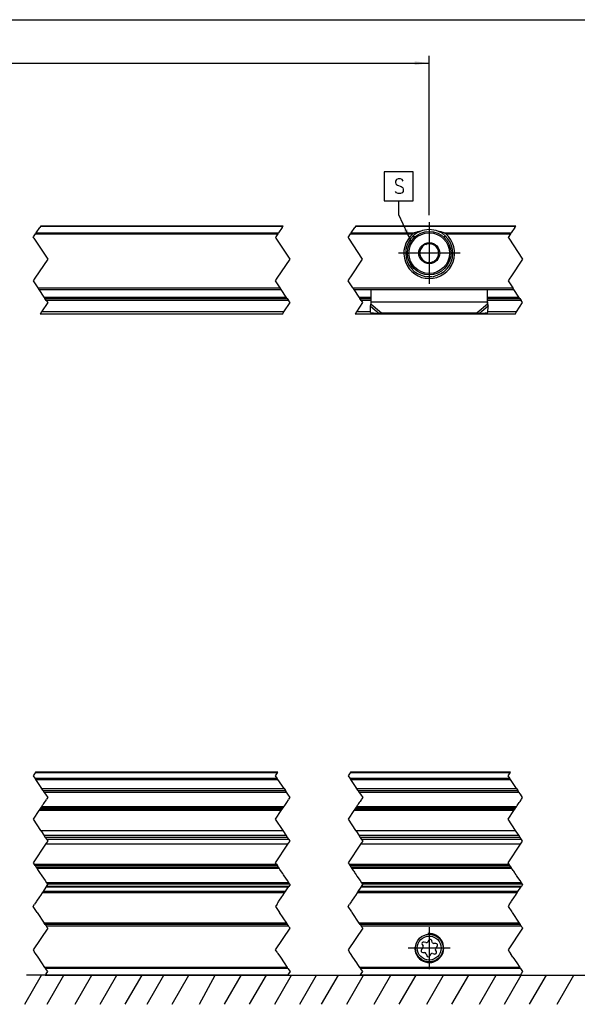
# Model space of a CAD drawing. Header units: millimetres. Extents: x -418 to 1850, y -684 to 1025.
# Tile 23 of 59: x 193 to 270, y 141 to 276. Entities that reach past the tile are written whole.
import ezdxf

# ---------------------------------------------------------------- set-up
doc = ezdxf.new("R2010")
doc.units = ezdxf.units.MM
doc.linetypes.add('DOT_CENTER', pattern=[14, 12, -1, 0, -1])
doc.layers.add('1', color=7, linetype='Continuous')
doc.styles.add('CONVERTER_12', font='txt.shx', dxfattribs={"width": 0.9})
doc.dimstyles.new('ME10_DIM_42', dxfattribs={"dimtxt": 2, "dimasz": 2, "dimexe": 1, "dimexo": 1, "dimgap": 1, "dimtad": 1, "dimdsep": 46, "dimtxsty": 'CONVERTER_12', "dimsah": 1, "dimcen": 0.09, "dimclrd": 2, "dimclre": 2, "dimclrt": 2, "dimadec": 0, "dimazin": 0, "dimtfac": 1, "dimtdec": 4, "dimtix": 1, "dimtmove": 0, "dimatfit": 3, "dimfxl": 1, "dimtolj": 1, "dimtzin": 0, "dimarcsym": 0})
doc.dimstyles.new('ME10_DIM_43', dxfattribs={"dimtxt": 2, "dimasz": 2, "dimexe": 1, "dimexo": 1, "dimgap": 1, "dimtad": 1, "dimdsep": 46, "dimtxsty": 'CONVERTER_12', "dimsah": 1, "dimcen": 0.09, "dimclrd": 2, "dimclre": 2, "dimclrt": 2, "dimadec": 0, "dimazin": 0, "dimtfac": 1, "dimtdec": 4, "dimtix": 1, "dimtmove": 0, "dimatfit": 3, "dimfxl": 1, "dimtolj": 1, "dimtzin": 0, "dimarcsym": 0})
doc.dimstyles.get("Standard").update_dxf_attribs({"dimtxt": 0.18, "dimasz": 0.18, "dimexe": 0.18, "dimexo": 0.0625, "dimgap": 0.09, "dimtad": 0, "dimtih": 1, "dimtoh": 1, "dimdec": 4, "dimzin": 0, "dimdsep": 46, "dimtxsty": 'Standard', "dimcen": 0.09, "dimadec": 0, "dimazin": 0, "dimtfac": 1, "dimtdec": 4, "dimtofl": 0, "dimtmove": 0, "dimatfit": 3, "dimfxl": 1, "dimtolj": 1, "dimtzin": 0, "dimarcsym": 0})

# ---------------------------------------------------------------- blocks, each defined once
blk = doc.blocks.new('REGLA_SV2-1140__7', base_point=(-299.89, 154.79))
at = {"color": 2, "linetype": 'DOT_CENTER'}
for p, q in [((195.32, 172.69), (195.05, 172.29)), ((195.38, 172.79), (195.32, 172.69)), ((228.44, 172.29), (228.7, 172.69)), ((228.7, 172.69), (228.77, 172.79)), ((238.7, 172.69), (238.44, 172.29)), ((238.77, 172.79), (238.7, 172.69)), ((260.47, 172.29), (260.74, 172.69)), ((260.74, 172.69), (260.81, 172.79)), ((195.05, 172.29), (195.26, 171.97)), ((195.26, 171.97), (195.39, 171.78)), ((195.39, 171.78), (196.22, 170.53)), ((228.65, 171.97), (228.44, 172.29)), ((228.77, 171.78), (228.65, 171.97)), ((229.61, 170.53), (228.77, 171.78)), ((238.44, 172.29), (238.65, 171.97)), ((238.65, 171.97), (238.77, 171.78)), ((238.77, 171.78), (239.61, 170.53)), ((260.69, 171.97), (260.47, 172.29)), ((260.81, 171.78), (260.69, 171.97)), ((261.64, 170.53), (260.81, 171.78)), ((196.41, 170.24), (196.22, 170.53)), ((196.41, 170.24), (196.54, 170.04)), ((196.54, 170.04), (196.75, 169.74)), ((196.75, 169.74), (197.05, 169.29)), ((229.61, 170.53), (229.8, 170.24)), ((229.93, 170.04), (229.8, 170.24)), ((230.13, 169.74), (229.93, 170.04)), ((230.44, 169.29), (230.13, 169.74)), ((239.8, 170.24), (239.61, 170.53)), ((239.8, 170.24), (239.93, 170.04)), ((239.93, 170.04), (240.13, 169.74)), ((240.13, 169.74), (240.44, 169.29)), ((261.64, 170.53), (261.83, 170.24)), ((261.97, 170.04), (261.83, 170.24)), ((262.17, 169.74), (261.97, 170.04)), ((262.47, 169.29), (262.17, 169.74)), ((196.41, 168.33), (196.31, 168.18)), ((196.49, 168.45), (196.41, 168.33)), ((196.58, 168.59), (196.49, 168.45)), ((196.83, 168.95), (196.58, 168.59)), ((196.83, 168.95), (196.88, 169.04)), ((197.05, 169.29), (196.88, 169.04)), ((229.7, 168.18), (229.8, 168.33)), ((229.8, 168.33), (229.88, 168.45)), ((229.88, 168.45), (229.97, 168.59)), ((229.97, 168.59), (230.21, 168.95)), ((230.27, 169.04), (230.21, 168.95)), ((230.27, 169.04), (230.44, 169.29)), ((239.8, 168.33), (239.7, 168.18)), ((239.88, 168.45), (239.8, 168.33)), ((239.97, 168.59), (239.88, 168.45)), ((240.09, 168.76), (239.97, 168.59)), ((240.21, 168.95), (240.09, 168.76)), ((240.29, 169.07), (240.21, 168.95)), ((240.44, 169.29), (240.29, 169.07)), ((261.73, 168.18), (261.83, 168.33)), ((261.83, 168.33), (261.91, 168.45)), ((261.91, 168.45), (262.01, 168.59)), ((262.01, 168.59), (262.12, 168.76)), ((262.12, 168.76), (262.25, 168.95)), ((262.25, 168.95), (262.33, 169.07)), ((262.33, 169.07), (262.47, 169.29)), ((195.84, 167.48), (195.05, 166.29)), ((195.97, 167.67), (195.84, 167.48)), ((196.07, 167.82), (195.97, 167.67)), ((196.12, 167.89), (196.07, 167.82)), ((196.2, 168.02), (196.12, 167.89)), ((196.31, 168.18), (196.2, 168.02)), ((228.44, 166.29), (229.23, 167.48)), ((229.23, 167.48), (229.36, 167.67)), ((229.36, 167.67), (229.46, 167.82)), ((229.46, 167.82), (229.51, 167.89)), ((229.51, 167.89), (229.59, 168.02)), ((229.59, 168.02), (229.7, 168.18)), ((239.23, 167.48), (238.44, 166.29)), ((239.36, 167.67), (239.23, 167.48)), ((239.46, 167.82), (239.36, 167.67)), ((239.51, 167.89), (239.46, 167.82)), ((239.59, 168.02), (239.51, 167.89)), ((239.7, 168.18), (239.59, 168.02)), ((260.47, 166.29), (261.27, 167.48)), ((261.27, 167.48), (261.4, 167.67)), ((261.4, 167.67), (261.49, 167.82)), ((261.49, 167.82), (261.54, 167.89)), ((261.54, 167.89), (261.63, 168.02)), ((261.63, 168.02), (261.73, 168.18)), ((195.05, 166.29), (196.08, 164.74)), ((229.47, 164.74), (228.44, 166.29)), ((238.44, 166.29), (239.47, 164.74)), ((261.51, 164.74), (260.47, 166.29)), ((196.08, 164.74), (196.18, 164.59)), ((196.18, 164.59), (196.52, 164.08)), ((229.57, 164.59), (229.47, 164.74)), ((229.91, 164.08), (229.57, 164.59)), ((239.47, 164.74), (239.57, 164.59)), ((239.57, 164.59), (239.91, 164.08)), ((261.6, 164.59), (261.51, 164.74)), ((261.95, 164.08), (261.6, 164.59)), ((196.52, 164.08), (196.72, 163.79)), ((196.72, 163.79), (196.91, 163.5)), ((196.85, 162.99), (196.75, 162.84)), ((197.05, 163.29), (196.85, 162.99)), ((196.91, 163.5), (197.05, 163.29)), ((230.1, 163.79), (229.91, 164.08)), ((230.29, 163.5), (230.1, 163.79)), ((230.14, 162.84), (230.23, 162.99)), ((230.23, 162.99), (230.44, 163.29)), ((230.44, 163.29), (230.29, 163.5)), ((239.91, 164.08), (240.1, 163.79)), ((240.1, 163.79), (240.29, 163.5)), ((240.23, 162.99), (240.14, 162.84)), ((240.44, 163.29), (240.23, 162.99)), ((240.29, 163.5), (240.44, 163.29)), ((262.14, 163.79), (261.95, 164.08)), ((262.33, 163.5), (262.14, 163.79)), ((262.17, 162.84), (262.27, 162.99)), ((262.27, 162.99), (262.47, 163.29)), ((262.47, 163.29), (262.33, 163.5)), ((196.75, 162.84), (195.05, 160.29)), ((228.44, 160.29), (230.14, 162.84)), ((240.14, 162.84), (238.44, 160.29)), ((260.47, 160.29), (262.17, 162.84)), ((195.05, 160.29), (195.18, 160.1)), ((228.56, 160.1), (228.44, 160.29)), ((238.44, 160.29), (238.56, 160.1)), ((260.6, 160.1), (260.47, 160.29)), ((195.31, 159.9), (195.18, 160.1)), ((195.31, 159.9), (195.4, 159.75)), ((195.4, 159.75), (195.45, 159.68)), ((195.45, 159.68), (195.54, 159.55)), ((195.54, 159.55), (195.65, 159.39)), ((195.65, 159.39), (195.74, 159.24)), ((195.74, 159.24), (196.03, 158.81)), ((196.03, 158.81), (196.16, 158.62)), ((228.56, 160.1), (228.69, 159.9)), ((228.79, 159.75), (228.69, 159.9)), ((228.84, 159.68), (228.79, 159.75)), ((228.92, 159.55), (228.84, 159.68)), ((229.03, 159.39), (228.92, 159.55)), ((229.13, 159.24), (229.03, 159.39)), ((229.42, 158.81), (229.13, 159.24)), ((229.55, 158.62), (229.42, 158.81)), ((238.56, 160.1), (238.69, 159.9)), ((238.69, 159.9), (238.79, 159.75)), ((238.79, 159.75), (238.84, 159.68)), ((238.84, 159.68), (238.92, 159.55)), ((238.92, 159.55), (239.03, 159.39)), ((239.03, 159.39), (239.13, 159.24)), ((239.13, 159.24), (239.21, 159.12)), ((239.21, 159.12), (239.3, 158.98)), ((239.3, 158.98), (239.37, 158.88)), ((239.37, 158.88), (239.42, 158.81)), ((239.42, 158.81), (239.55, 158.62)), ((260.73, 159.9), (260.6, 160.1)), ((260.83, 159.75), (260.73, 159.9)), ((260.88, 159.68), (260.83, 159.75)), ((260.96, 159.55), (260.88, 159.68)), ((261.07, 159.39), (260.96, 159.55)), ((261.17, 159.24), (261.07, 159.39)), ((261.25, 159.12), (261.17, 159.24)), ((261.34, 158.98), (261.25, 159.12)), ((261.41, 158.88), (261.34, 158.98)), ((261.46, 158.81), (261.41, 158.88)), ((261.58, 158.62), (261.46, 158.81)), ((196.16, 158.62), (196.24, 158.5)), ((196.24, 158.5), (196.68, 157.84)), ((196.68, 157.84), (196.89, 157.53)), ((196.89, 157.53), (197.02, 157.33)), ((229.62, 158.5), (229.55, 158.62)), ((230.07, 157.84), (229.62, 158.5)), ((230.27, 157.53), (230.07, 157.84)), ((230.41, 157.33), (230.27, 157.53)), ((239.55, 158.62), (239.6, 158.54)), ((239.6, 158.54), (239.62, 158.5)), ((239.62, 158.5), (239.65, 158.47)), ((239.65, 158.47), (240.07, 157.84)), ((240.07, 157.84), (240.27, 157.53)), ((240.27, 157.53), (240.41, 157.33)), ((261.64, 158.54), (261.58, 158.62)), ((261.66, 158.5), (261.64, 158.54)), ((261.68, 158.47), (261.66, 158.5)), ((262.11, 157.84), (261.68, 158.47)), ((262.31, 157.53), (262.11, 157.84)), ((262.44, 157.33), (262.31, 157.53)), ((196.29, 156.14), (196.05, 155.79)), ((196.41, 156.32), (196.29, 156.14)), ((196.8, 156.91), (196.41, 156.32)), ((196.81, 156.93), (196.8, 156.91)), ((196.89, 157.04), (196.81, 156.93)), ((196.89, 157.04), (197.05, 157.29)), ((197.05, 157.29), (197.02, 157.33)), ((229.44, 155.79), (229.67, 156.14)), ((229.67, 156.14), (229.79, 156.32)), ((229.79, 156.32), (230.18, 156.91)), ((230.18, 156.91), (230.2, 156.93)), ((230.2, 156.93), (230.27, 157.04)), ((230.44, 157.29), (230.27, 157.04)), ((230.41, 157.33), (230.44, 157.29)), ((239.67, 156.14), (239.44, 155.79)), ((239.79, 156.32), (239.67, 156.14)), ((240.18, 156.91), (239.79, 156.32)), ((240.2, 156.93), (240.18, 156.91)), ((240.27, 157.04), (240.2, 156.93)), ((240.27, 157.04), (240.44, 157.29)), ((240.44, 157.29), (240.41, 157.33)), ((261.48, 155.79), (261.71, 156.14)), ((261.71, 156.14), (261.83, 156.32)), ((261.83, 156.32), (262.22, 156.91)), ((262.22, 156.91), (262.23, 156.93)), ((262.23, 156.93), (262.31, 157.04)), ((262.47, 157.29), (262.31, 157.04)), ((262.44, 157.33), (262.47, 157.29)), ((195.45, 154.89), (195.38, 154.79)), ((195.52, 154.99), (195.45, 154.89)), ((195.93, 155.61), (195.52, 154.99)), ((196.05, 155.79), (195.93, 155.61)), ((228.77, 154.79), (228.84, 154.89)), ((228.84, 154.89), (228.9, 154.99)), ((228.9, 154.99), (229.32, 155.61)), ((229.32, 155.61), (229.44, 155.79)), ((238.84, 154.89), (238.77, 154.79)), ((238.9, 154.99), (238.84, 154.89)), ((239.32, 155.61), (238.9, 154.99)), ((239.44, 155.79), (239.32, 155.61)), ((260.81, 154.79), (260.87, 154.89)), ((260.87, 154.89), (260.94, 154.99)), ((260.94, 154.99), (261.35, 155.61)), ((261.35, 155.61), (261.48, 155.79))]:
    blk.add_line(p, q, dxfattribs=at)
at = {"color": 3, "linetype": 'Continuous'}
for p, q in [((228.7, 172.69), (195.32, 172.69)), ((260.74, 172.69), (238.7, 172.69)), ((195.26, 171.97), (228.65, 171.97)), ((195.39, 171.78), (228.77, 171.78)), ((238.65, 171.97), (260.69, 171.97)), ((238.77, 171.78), (260.81, 171.78)), ((196.22, 170.53), (229.61, 170.53)), ((196.54, 170.04), (229.93, 170.04)), ((239.61, 170.53), (261.64, 170.53)), ((239.93, 170.04), (261.97, 170.04)), ((229.23, 167.48), (195.84, 167.48)), ((195.97, 167.67), (229.36, 167.67)), ((229.59, 168.02), (196.2, 168.02)), ((261.27, 167.48), (239.23, 167.48)), ((239.36, 167.67), (261.4, 167.67)), ((261.63, 168.02), (239.59, 168.02)), ((195.18, 160.1), (228.56, 160.1)), ((228.69, 159.9), (195.31, 159.9)), ((195.54, 159.55), (228.92, 159.55)), ((238.56, 160.1), (260.6, 160.1)), ((260.73, 159.9), (238.69, 159.9)), ((238.92, 159.55), (260.96, 159.55)), ((230.27, 157.53), (196.89, 157.53)), ((262.31, 157.53), (240.27, 157.53)), ((230.27, 157.04), (196.89, 157.04)), ((262.31, 157.04), (240.27, 157.04))]:
    blk.add_line(p, q, dxfattribs=at)
at = {"color": 7, "linetype": 'Continuous'}
for p, q in [((228.77, 172.79), (195.38, 172.79)), ((260.81, 172.79), (238.77, 172.79)), ((196.41, 170.24), (229.8, 170.24)), ((239.8, 170.24), (261.83, 170.24)), ((229.46, 167.82), (196.07, 167.82)), ((261.49, 167.82), (239.46, 167.82)), ((196.08, 164.74), (229.47, 164.74)), ((239.47, 164.74), (261.51, 164.74)), ((196.52, 164.08), (229.91, 164.08)), ((230.1, 163.79), (196.72, 163.79)), ((230.29, 163.5), (196.91, 163.5)), ((239.91, 164.08), (261.95, 164.08)), ((262.14, 163.79), (240.1, 163.79)), ((262.33, 163.5), (240.29, 163.5)), ((230.14, 162.84), (196.75, 162.84)), ((262.17, 162.84), (240.14, 162.84)), ((195.4, 159.75), (228.79, 159.75)), ((238.79, 159.75), (260.83, 159.75)), ((230.41, 157.33), (197.02, 157.33)), ((262.44, 157.33), (240.41, 157.33))]:
    blk.add_line(p, q, dxfattribs=at)
blk = doc.blocks.new('SOPORTE_SV2__8', base_point=(-302.89, 144.79))
at = {"color": 2, "linetype": 'DOT_CENTER'}
for p, q in [((196.29, 156.14), (196.05, 155.79)), ((196.41, 156.32), (196.29, 156.14)), ((196.8, 156.91), (196.41, 156.32)), ((196.81, 156.93), (196.8, 156.91)), ((229.44, 155.79), (229.67, 156.14)), ((229.67, 156.14), (229.79, 156.32)), ((229.79, 156.32), (230.18, 156.91)), ((230.18, 156.91), (230.2, 156.93)), ((239.67, 156.14), (239.44, 155.79)), ((239.79, 156.32), (239.67, 156.14)), ((240.18, 156.91), (239.79, 156.32)), ((240.2, 156.93), (240.18, 156.91)), ((261.48, 155.79), (261.71, 156.14)), ((261.71, 156.14), (261.83, 156.32)), ((261.83, 156.32), (262.22, 156.91)), ((262.22, 156.91), (262.23, 156.93)), ((195.38, 154.79), (195.25, 154.59)), ((195.45, 154.89), (195.38, 154.79)), ((195.52, 154.99), (195.45, 154.89)), ((195.93, 155.61), (195.52, 154.99)), ((196.05, 155.79), (195.93, 155.61)), ((228.64, 154.59), (228.77, 154.79)), ((228.77, 154.79), (228.84, 154.89)), ((228.84, 154.89), (228.9, 154.99)), ((228.9, 154.99), (229.32, 155.61)), ((229.32, 155.61), (229.44, 155.79)), ((238.77, 154.79), (238.64, 154.59)), ((238.84, 154.89), (238.77, 154.79)), ((238.9, 154.99), (238.84, 154.89)), ((239.32, 155.61), (238.9, 154.99)), ((239.44, 155.79), (239.32, 155.61)), ((260.67, 154.59), (260.81, 154.79)), ((260.81, 154.79), (260.87, 154.89)), ((260.87, 154.89), (260.94, 154.99)), ((260.94, 154.99), (261.35, 155.61)), ((261.35, 155.61), (261.48, 155.79)), ((195.05, 154.29), (195.25, 154.59)), ((195.6, 153.46), (195.05, 154.29)), ((195.6, 153.46), (196.58, 151.99)), ((228.64, 154.59), (228.44, 154.29)), ((228.44, 154.29), (228.98, 153.46)), ((229.97, 151.99), (228.98, 153.46)), ((238.44, 154.29), (238.64, 154.59)), ((238.94, 153.54), (238.44, 154.29)), ((238.94, 153.54), (238.98, 153.46)), ((239.97, 151.99), (238.98, 153.46)), ((260.67, 154.59), (260.47, 154.29)), ((260.47, 154.29), (260.97, 153.54)), ((261.02, 153.46), (260.97, 153.54)), ((261.02, 153.46), (262.01, 151.99)), ((197.05, 151.29), (195.05, 148.29)), ((196.72, 151.79), (196.58, 151.99)), ((196.72, 151.79), (196.85, 151.59)), ((196.85, 151.59), (196.95, 151.44)), ((197.03, 151.31), (196.95, 151.44)), ((197.03, 151.31), (197.05, 151.29)), ((228.44, 148.29), (230.44, 151.29)), ((229.97, 151.99), (230.1, 151.79)), ((230.24, 151.59), (230.1, 151.79)), ((230.33, 151.44), (230.24, 151.59)), ((230.33, 151.44), (230.42, 151.31)), ((230.44, 151.29), (230.42, 151.31)), ((240.44, 151.29), (238.44, 148.29)), ((240.1, 151.79), (239.97, 151.99)), ((240.1, 151.79), (240.24, 151.59)), ((240.33, 151.44), (240.24, 151.59)), ((240.42, 151.31), (240.33, 151.44)), ((240.42, 151.31), (240.44, 151.29)), ((262.47, 151.29), (260.47, 148.29)), ((262.01, 151.99), (262.14, 151.79)), ((262.27, 151.59), (262.14, 151.79)), ((262.27, 151.59), (262.37, 151.44)), ((262.37, 151.44), (262.46, 151.31)), ((262.46, 151.31), (262.47, 151.29)), ((195.05, 148.29), (195.25, 147.99)), ((195.38, 147.79), (195.25, 147.99)), ((228.64, 147.99), (228.44, 148.29)), ((228.64, 147.99), (228.77, 147.79)), ((238.44, 148.29), (238.64, 147.99)), ((238.77, 147.79), (238.64, 147.99)), ((260.47, 148.29), (260.67, 147.99)), ((260.67, 147.99), (260.81, 147.79)), ((195.72, 147.29), (195.38, 147.79)), ((196.25, 146.49), (195.72, 147.29)), ((228.77, 147.79), (229.1, 147.29)), ((229.1, 147.29), (229.64, 146.49)), ((239.1, 147.29), (238.77, 147.79)), ((239.64, 146.49), (239.1, 147.29)), ((261.14, 147.29), (260.81, 147.79)), ((261.14, 147.29), (261.67, 146.49)), ((196.66, 145.87), (196.25, 146.49)), ((196.66, 145.87), (196.75, 145.73)), ((197.05, 145.29), (196.75, 145.73)), ((196.85, 144.99), (197.05, 145.29)), ((229.64, 146.49), (230.05, 145.87)), ((230.14, 145.73), (230.05, 145.87)), ((230.14, 145.73), (230.44, 145.29)), ((230.44, 145.29), (230.24, 144.99)), ((239.77, 146.29), (239.64, 146.49)), ((240.05, 145.87), (239.77, 146.29)), ((240.05, 145.87), (240.14, 145.73)), ((240.44, 145.29), (240.14, 145.73)), ((240.24, 144.99), (240.44, 145.29)), ((261.67, 146.49), (262.08, 145.87)), ((262.18, 145.73), (262.08, 145.87)), ((262.18, 145.73), (262.47, 145.29)), ((262.47, 145.29), (262.27, 144.99)), ((196.75, 144.85), (196.72, 144.79)), ((196.85, 144.99), (196.75, 144.85)), ((230.14, 144.85), (230.1, 144.79)), ((230.24, 144.99), (230.14, 144.85)), ((240.14, 144.85), (240.1, 144.79)), ((240.14, 144.85), (240.24, 144.99)), ((262.14, 144.79), (262.18, 144.85)), ((262.27, 144.99), (262.18, 144.85))]:
    blk.add_line(p, q, dxfattribs=at)
at = {"color": 3, "linetype": 'Continuous'}
for p, q in [((229.67, 156.14), (196.29, 156.14)), ((229.79, 156.32), (196.41, 156.32)), ((230.18, 156.91), (196.8, 156.91)), ((261.71, 156.14), (239.67, 156.14)), ((261.83, 156.32), (239.79, 156.32)), ((262.22, 156.91), (240.18, 156.91)), ((229.97, 151.99), (196.58, 151.99)), ((196.85, 151.59), (230.24, 151.59)), ((262.01, 151.99), (239.97, 151.99)), ((240.24, 151.59), (262.27, 151.59)), ((230.05, 145.87), (196.66, 145.87)), ((230.14, 145.73), (196.75, 145.73)), ((262.08, 145.87), (240.05, 145.87)), ((262.18, 145.73), (240.14, 145.73)), ((196.75, 144.85), (230.14, 144.85)), ((240.14, 144.85), (262.18, 144.85))]:
    blk.add_line(p, q, dxfattribs=at)
at = {"color": 7, "linetype": 'Continuous'}
for p, q in [((230.2, 156.93), (196.81, 156.93)), ((262.23, 156.93), (240.2, 156.93)), ((230.1, 151.79), (196.72, 151.79)), ((262.14, 151.79), (240.1, 151.79)), ((249.15, 149.29), (248.89, 149.35)), ((249.53, 149.62), (249.41, 149.4)), ((250.03, 149.32), (249.96, 149.57)), ((248.73, 148.51), (248.54, 148.32)), ((248.63, 149.01), (248.76, 148.78)), ((248.71, 147.93), (248.97, 147.92)), ((250.52, 149.15), (250.25, 149.15)), ((250.59, 148.06), (250.46, 148.29)), ((250.5, 148.56), (250.68, 148.75)), ((249.19, 147.76), (249.27, 147.5)), ((249.69, 147.45), (249.82, 147.68)), ((250.08, 147.78), (250.34, 147.72)), ((196.72, 144.79), (230.1, 144.79)), ((262.14, 144.79), (240.1, 144.79))]:
    blk.add_line(p, q, dxfattribs=at)
for radius in [1.9, 1.65]:
    blk.add_circle((249.61, 148.54), radius, dxfattribs=at)
for centre, start, end in [((248.83, 149.13), 76.5421, 209.4344), ((249.2, 149.52), 256.5421, 329.8481), ((249.74, 149.51), 16.1284, 149.8481), ((250.26, 149.38), 196.1284, 269.4344), ((248.71, 148.16), 136.1284, 269.4344), ((248.56, 148.67), 316.1284, 29.4344), ((250.39, 147.95), 256.1284, 29.4344), ((250.67, 148.4), 136.1284, 209.4344), ((250.51, 148.92), 316.1284, 89.4344), ((248.97, 147.69), 16.1294, 89.4344), ((249.49, 147.57), 196.1294, 329.4344), ((250.02, 147.56), 76.1284, 149.4344)]:
    blk.add_arc(centre, 0.233, start, end, dxfattribs=at)
at = {"layer": '1', "color": 2, "linetype": 'DOT_CENTER'}
for p, q in [((249.61, 151.44), (249.61, 145.64)), ((252.51, 148.54), (246.71, 148.54))]:
    blk.add_line(p, q, dxfattribs=at)
at = {"layer": '1', "color": 30, "linetype": 'Continuous'}
blk.add_arc((249.61, 148.54), 2, 175, 95, dxfattribs=at)
blk = doc.blocks.new('REGLA_SV2-1140mm__10', base_point=(-302.89, 144.79))
for name, p in [('REGLA_SV2-1140__7', (-299.89, 154.79)), ('SOPORTE_SV2__8', (-302.89, 144.79))]:
    blk.add_blockref(name, p)
blk = doc.blocks.new('Bottom1', base_point=(-215.388, 158.787))
at = {"layer": '1', "color": 2, "linetype": 'Continuous'}
for p, q in [((193.895, 140.787), (196.204, 144.787)), ((216.511, 144.787), (194.112, 144.787)), ((196.979, 140.787), (199.289, 144.787)), ((200.821, 140.787), (203.13, 144.787)), ((204.281, 140.787), (206.59, 144.787)), ((207.741, 140.787), (210.05, 144.787)), ((210.742, 140.787), (213.051, 144.787)), ((214.202, 140.787), (216.511, 144.787)), ((216.511, 144.787), (317.127, 144.787)), ((217.943, 140.787), (220.102, 144.787)), ((221.403, 140.787), (223.746, 144.845)), ((224.863, 140.787), (227.172, 144.787)), ((228.323, 140.787), (230.632, 144.787)), ((231.783, 140.787), (234.092, 144.787)), ((234.784, 140.787), (237.093, 144.787)), ((238.244, 140.787), (240.553, 144.787)), ((242.029, 140.787), (244.338, 144.787)), ((245.489, 140.787), (247.798, 144.787)), ((249.273, 140.787), (251.583, 144.787)), ((252.733, 140.787), (255.043, 144.787)), ((256.518, 140.787), (258.827, 144.787)), ((259.978, 140.787), (262.287, 144.787)), ((263.438, 140.787), (265.747, 144.787)), ((267.222, 140.787), (269.532, 144.787))]:
    blk.add_line(p, q, dxfattribs=at)
blk.add_blockref('REGLA_SV2-1140mm__10', (-302.888, 144.787))
blk = doc.blocks.new('SOPORTE_SV2__50', base_point=(-302.89, 235.93))
at = {"color": 2, "linetype": 'DOT_CENTER'}
for p, q in [((195.47, 247.13), (195.37, 246.99)), ((195.47, 247.13), (195.96, 247.87)), ((196.05, 248.01), (195.96, 247.87)), ((196.09, 248.07), (196.05, 248.01)), ((228.76, 246.99), (228.85, 247.13)), ((229.35, 247.87), (228.85, 247.13)), ((229.35, 247.87), (229.44, 248.01)), ((229.44, 248.01), (229.48, 248.07)), ((238.85, 247.13), (238.76, 246.99)), ((238.85, 247.13), (239.35, 247.87)), ((239.44, 248.01), (239.35, 247.87)), ((239.48, 248.07), (239.44, 248.01)), ((260.79, 246.99), (260.89, 247.13)), ((261.38, 247.87), (260.89, 247.13)), ((261.38, 247.87), (261.48, 248.01)), ((261.48, 248.01), (261.52, 248.07)), ((195.05, 246.5), (195.09, 246.57)), ((195.13, 246.37), (195.05, 246.5)), ((195.09, 246.57), (195.37, 246.99)), ((195.13, 246.37), (197.05, 243.5)), ((228.48, 246.57), (228.43, 246.5)), ((228.43, 246.5), (228.52, 246.37)), ((228.76, 246.99), (228.48, 246.57)), ((230.43, 243.5), (228.52, 246.37)), ((238.43, 246.5), (238.76, 246.99)), ((238.52, 246.37), (238.43, 246.5)), ((240.43, 243.5), (238.52, 246.37)), ((260.79, 246.99), (260.47, 246.5)), ((260.47, 246.5), (260.56, 246.37)), ((260.56, 246.37), (262.47, 243.5)), ((197.05, 243.5), (195.29, 240.87)), ((228.68, 240.87), (230.43, 243.5)), ((238.81, 241.07), (240.43, 243.5)), ((262.47, 243.5), (260.85, 241.07)), ((195.29, 240.87), (195.05, 240.5)), ((195.05, 240.5), (195.7, 239.52)), ((228.43, 240.5), (228.68, 240.87)), ((229.09, 239.52), (228.43, 240.5)), ((238.43, 240.5), (238.68, 240.87)), ((239.09, 239.52), (238.43, 240.5)), ((238.68, 240.87), (238.81, 241.07)), ((260.72, 240.87), (260.47, 240.5)), ((260.47, 240.5), (261.12, 239.52)), ((260.85, 241.07), (260.72, 240.87)), ((195.7, 239.52), (195.83, 239.32)), ((195.83, 239.32), (196.53, 238.27)), ((229.22, 239.32), (229.09, 239.52)), ((229.92, 238.27), (229.22, 239.32)), ((239.09, 239.52), (239.22, 239.32)), ((239.22, 239.32), (239.92, 238.27)), ((261.26, 239.32), (261.12, 239.52)), ((261.96, 238.27), (261.26, 239.32)), ((197.05, 237.5), (196.19, 236.22)), ((196.53, 238.27), (196.67, 238.07)), ((196.86, 237.78), (196.67, 238.07)), ((196.86, 237.78), (197.05, 237.5)), ((229.58, 236.22), (230.43, 237.5)), ((230.05, 238.07), (229.92, 238.27)), ((230.05, 238.07), (230.24, 237.78)), ((230.43, 237.5), (230.24, 237.78)), ((240.43, 237.5), (239.58, 236.22)), ((239.92, 238.27), (240.05, 238.07)), ((240.24, 237.78), (240.05, 238.07)), ((240.24, 237.78), (240.43, 237.5)), ((261.61, 236.22), (262.47, 237.5)), ((262.09, 238.07), (261.96, 238.27)), ((262.09, 238.07), (262.28, 237.78)), ((262.47, 237.5), (262.28, 237.78)), ((196.19, 236.22), (196, 235.93)), ((229.39, 235.93), (229.58, 236.22)), ((239.58, 236.22), (239.39, 235.93)), ((261.42, 235.93), (261.61, 236.22))]:
    blk.add_line(p, q, dxfattribs=at)
at = {"color": 3, "linetype": 'Continuous'}
for p, q in [((195.47, 247.13), (228.85, 247.13)), ((229.44, 248.01), (196.05, 248.01)), ((238.85, 247.13), (247.62, 247.13)), ((261.48, 248.01), (239.44, 248.01)), ((251.6, 247.13), (260.89, 247.13)), ((195.37, 246.99), (228.76, 246.99)), ((238.76, 246.99), (247.34, 246.99)), ((251.88, 246.99), (260.79, 246.99)), ((249.25, 241.09), (249.97, 241.09)), ((195.7, 239.52), (229.09, 239.52)), ((239.09, 239.52), (261.12, 239.52)), ((196.53, 238.27), (229.92, 238.27)), ((230.24, 237.78), (196.86, 237.78)), ((239.92, 238.27), (241.61, 238.27)), ((241.61, 237.78), (240.24, 237.78)), ((257.61, 237.58), (241.61, 237.58)), ((257.61, 238.27), (261.96, 238.27)), ((262.28, 237.78), (257.61, 237.78)), ((229.58, 236.22), (196.19, 236.22)), ((241.52, 236.22), (239.58, 236.22)), ((241.5, 237.03), (242.69, 236.01)), ((241.61, 237.29), (243.02, 236.08)), ((257.61, 237.29), (256.2, 236.08)), ((257.72, 237.03), (256.53, 236.01)), ((261.61, 236.22), (257.7, 236.22))]:
    blk.add_line(p, q, dxfattribs=at)
at = {"color": 7, "linetype": 'Continuous'}
for p, q in [((196.09, 248.07), (229.48, 248.07)), ((239.48, 248.07), (261.52, 248.07)), ((247.62, 246.57), (247.26, 246.57)), ((249.14, 245.53), (249.43, 245.75)), ((249.43, 245.75), (249.76, 245.61)), ((251.96, 246.57), (251.6, 246.57)), ((248.28, 244.88), (248.57, 245.1)), ((248.33, 244.52), (248.28, 244.88)), ((250.42, 245.33), (250.76, 245.19)), ((250.76, 245.19), (250.81, 244.83)), ((248.46, 243.45), (248.41, 243.81)), ((248.8, 243.31), (248.46, 243.45)), ((249.79, 242.89), (249.46, 243.03)), ((250.08, 243.11), (249.79, 242.89)), ((250.94, 243.76), (250.65, 243.54)), ((250.89, 244.12), (250.94, 243.76)), ((195.83, 239.32), (229.22, 239.32)), ((239.22, 239.32), (261.26, 239.32)), ((241.61, 237.6), (241.61, 239.32)), ((257.61, 237.6), (257.61, 239.32)), ((196.67, 238.07), (230.05, 238.07)), ((240.05, 238.07), (241.61, 238.07)), ((241.61, 237.58), (241.61, 237.6)), ((241.61, 237.29), (241.61, 237.58)), ((257.61, 238.07), (262.09, 238.07)), ((257.61, 237.58), (257.61, 237.6)), ((257.61, 237.29), (257.61, 237.58)), ((241.5, 237.03), (241.55, 237.2)), ((241.52, 236.14), (241.5, 237.03)), ((241.52, 236.14), (242.69, 236.01)), ((256.53, 236.01), (257.7, 236.14)), ((257.67, 237.2), (257.72, 237.03)), ((257.7, 236.14), (257.72, 237.03)), ((229.39, 235.93), (196, 235.93)), ((261.42, 235.93), (239.39, 235.93)), ((243.02, 236.08), (256.2, 236.08))]:
    blk.add_line(p, q, dxfattribs=at)
for radius in [3, 1.45, 0.05]:
    blk.add_circle((249.61, 244.32), radius, dxfattribs=at)
at = {"color": 3, "linetype": 'Continuous'}
blk.add_circle((249.61, 244.32), 2.8, dxfattribs=at)
at = {"color": 7, "linetype": 'Continuous'}
for radius, start, end in [(3.25, 112.6199, 67.3801), (3.25, 67.3801, 112.6199), (3.5, 130.3552, 49.6448), (1.3, 171.2763, 203.161), (1.3, 143.161, 171.2763), (1.3, 111.2763, 143.161), (1.3, 83.161, 111.2763), (1.3, 51.2763, 83.161), (1.3, 23.161, 51.2763), (1.3, 351.2763, 23.161), (1.3, 203.161, 231.2763), (1.3, 231.2763, 263.161), (1.3, 263.161, 291.2763), (1.3, 291.2763, 323.161), (1.3, 323.161, 351.2763)]:
    blk.add_arc((249.61, 244.32), radius, start, end, dxfattribs=at)
for points, knots in [([(247.62, 247.13), (247.59, 247.12), (247.54, 247.1), (247.49, 247.08), (247.44, 247.05), (247.41, 247.03), (247.37, 247.01), (247.35, 247), (247.34, 246.99)], [0, 0, 0, 0, 0.0898239, 0.1547798, 0.1920059, 0.2336502, 0.2752944, 0.3133312, 0.3133312, 0.3133312, 0.3133312]), ([(248.36, 247.32), (248.3, 247.31), (248.17, 247.28), (247.99, 247.24), (247.8, 247.19), (247.68, 247.15), (247.62, 247.13)], [0, 0, 0, 0, 0.1915732, 0.384016, 0.5730547, 0.7635471, 0.7635471, 0.7635471, 0.7635471]), ([(251.6, 247.13), (251.54, 247.15), (251.42, 247.19), (251.23, 247.24), (251.05, 247.28), (250.92, 247.31), (250.86, 247.32)], [0, 0, 0, 0, 0.1903328, 0.3787731, 0.5717782, 0.763547, 0.763547, 0.763547, 0.763547]), ([(251.88, 246.99), (251.86, 247), (251.81, 247.03), (251.75, 247.07), (251.68, 247.1), (251.63, 247.12), (251.6, 247.13)], [0, 0, 0, 0, 0.0733847, 0.1584419, 0.2234097, 0.3132558, 0.3132558, 0.3132558, 0.3132558]), ([(241.55, 237.2), (241.56, 237.24), (241.58, 237.3), (241.59, 237.41), (241.61, 237.5), (241.61, 237.57), (241.61, 237.6)], [0, 0, 0, 0, 0.1157036, 0.21058, 0.3123664, 0.4089231, 0.4089231, 0.4089231, 0.4089231]), ([(257.61, 237.6), (257.61, 237.57), (257.61, 237.5), (257.63, 237.4), (257.64, 237.3), (257.66, 237.23), (257.67, 237.2)], [0, 0, 0, 0, 0.0965567, 0.1983431, 0.3017293, 0.4089232, 0.4089232, 0.4089232, 0.4089232]), ([(241.5, 237.03), (241.51, 237.05), (241.53, 237.09), (241.56, 237.16), (241.58, 237.22), (241.6, 237.27), (241.61, 237.29)], [0, 0, 0, 0, 0.0660342, 0.1356749, 0.2077706, 0.2833141, 0.2833141, 0.2833141, 0.2833141]), ([(257.72, 237.03), (257.71, 237.05), (257.69, 237.09), (257.66, 237.16), (257.64, 237.22), (257.62, 237.27), (257.61, 237.29)], [0, 0, 0, 0, 0.0660342, 0.1356749, 0.2077706, 0.2833141, 0.2833141, 0.2833141, 0.2833141]), ([(242.69, 236.01), (242.72, 236.01), (242.77, 236.02), (242.86, 236.04), (242.94, 236.06), (243, 236.07), (243.02, 236.08)], [0, 0, 0, 0, 0.0797881, 0.1670936, 0.252779, 0.3386073, 0.3386073, 0.3386073, 0.3386073]), ([(256.2, 236.08), (256.22, 236.07), (256.28, 236.06), (256.36, 236.04), (256.44, 236.02), (256.5, 236.01), (256.53, 236.01)], [0, 0, 0, 0, 0.0894086, 0.1715137, 0.2550732, 0.3386073, 0.3386073, 0.3386073, 0.3386073])]:
    blk.add_open_spline(points, degree=3, knots=knots, dxfattribs=at)
at = {"layer": '1', "color": 2, "linetype": 'DOT_CENTER'}
for p, q in [((249.61, 248.57), (249.61, 240.07)), ((253.86, 244.32), (245.36, 244.32))]:
    blk.add_line(p, q, dxfattribs=at)
blk = doc.blocks.new('*D106')
at = {"layer": '1', "color": 2, "linetype": 'Continuous'}
for p, q in [((29.61, 247.97), (29.61, 271.51)), ((249.61, 249.57), (249.61, 271.51)), ((29.61, 270.51), (249.61, 270.51))]:
    blk.add_line(p, q, dxfattribs=at)
at = {"layer": '1', "color": 2}
for points in [[(31.61, 270.77), (31.61, 270.24), (29.61, 270.51)], [(247.61, 270.24), (247.61, 270.77), (249.61, 270.51)]]:
    blk.add_solid(points, dxfattribs=at)
at = {"layer": '1', "color": 2, "insert": (128.16, 271.51), "char_height": 2, "attachment_point": 7, "rotation": 0.0001, "line_spacing_factor": 0.60024, "style": 'CONVERTER_12'}
blk.add_mtext('455', dxfattribs=at)
blk = doc.blocks.new('*D107')
at = {"layer": '1', "color": 2, "linetype": 'Continuous'}
for p, q in [((29.61, 247.97), (29.61, 277.5)), ((278.61, 249.57), (278.61, 277.5)), ((29.61, 276.5), (278.61, 276.5))]:
    blk.add_line(p, q, dxfattribs=at)
at = {"layer": '1', "color": 2}
for points in [[(31.61, 276.76), (31.61, 276.23), (29.61, 276.5)], [(276.61, 276.23), (276.61, 276.76), (278.61, 276.5)]]:
    blk.add_solid(points, dxfattribs=at)
at = {"layer": '1', "color": 2, "insert": (146.98, 277.5), "char_height": 2, "attachment_point": 7, "rotation": 0.0001, "line_spacing_factor": 0.60024, "style": 'CONVERTER_12'}
blk.add_mtext('555', dxfattribs=at)
blk = doc.blocks.new('Top1', base_point=(-215.39, 242))
at = {"layer": '1', "color": 2}
blk.add_lwpolyline([(243.415, 255.545), (243.415, 251.545), (247.415, 251.545), (247.415, 255.545)], close=True, dxfattribs=at)
blk.add_solid([(246.12, 247.439), (246.598, 247.658), (247.19, 245.729)], dxfattribs=at)
blk.add_blockref('SOPORTE_SV2__50', (-302.89, 235.929))
at = {"layer": '1', "color": 2, "style": 'CONVERTER_12', "width": 0.9}
blk.add_text('S', height=2, dxfattribs=at).set_placement((244.715, 252.545))
at = {"layer": '1'}
for base, p1, dimstyle, picture, middle in [((29.61, 276.497), (278.61, 248.571), 'ME10_DIM_43', '*D107', (149.383, 278.497)), ((29.61, 270.506), (249.61, 248.571), 'ME10_DIM_42', '*D106', (130.564, 272.506))]:
    dim = blk.add_linear_dim(base=base, p1=p1, p2=(29.61, 246.971), dimstyle=dimstyle, dxfattribs=at)
    dim.commit()
    dim.dimension.update_dxf_attribs({"geometry": picture, "text_midpoint": middle, "text_rotation": 0.00014})
at = {"layer": '1', "color": 2, "linetype": 'Continuous', "has_arrowhead": 0}
blk.add_leader([(247.19, 245.729), (245.415, 249.615), (245.415, 251.545)], dimstyle='Standard', dxfattribs=at)

msp = doc.modelspace()

# ---------------------------------------------------------------- block references
for name, p in [('Top1', (-215.39, 242)), ('Bottom1', (-215.39, 158.79))]:
    msp.add_blockref(name, p)

doc.saveas('drawing.dxf')
